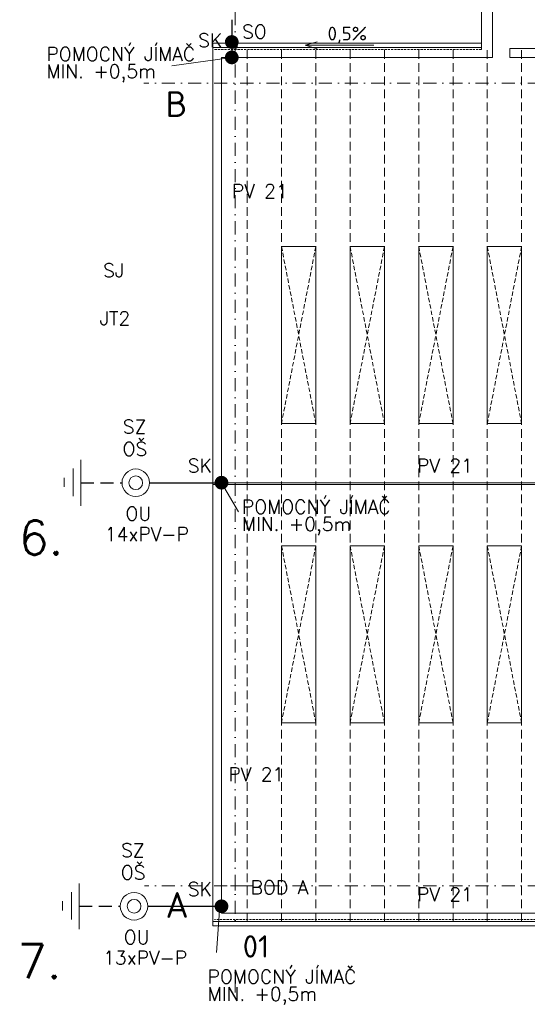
# Model space of a CAD drawing. Header units: millimetres. Extents: x -385852 to 693036, y -525006 to 444206.
# Tile 28 of 156: x -6283 to 8516, y 146543 to 175250. Entities that reach past the tile are written whole.
import ezdxf

# ---------------------------------------------------------------- set-up
doc = ezdxf.new("R2010")
doc.units = ezdxf.units.MM
for name, pattern in [('CENTERX2', [101.6, 63.5, -12.7, 12.7, -12.7]), ('DASHDOT', [25.4, 12.7, -6.35, 0, -6.35]), ('DASHED', [19.05, 12.7, -6.35]), ('HIDDEN', [9.525, 6.35, -3.175]), ('ČÁRKOVANÁ', [19.05, 12.7, -6.35])]:
    doc.linetypes.add(name, pattern=pattern)
for name, color, linetype in [('0-DRAT-8MM', 5, 'Continuous'), ('0-PASEK', 5, 'DASHED'), ('6-TEXT', 3, 'Continuous'), ('LEGENDA', 3, 'Continuous'), ('SK-SVORKA', 5, 'Continuous'), ('SO-SVORKA', 5, 'Continuous'), ('SZ-SVORKA', 5, 'Continuous'), ('ZD-DESKA', 5, 'Continuous')]:
    doc.layers.add(name, color=color, linetype=linetype)
for name, color, linetype, lineweight in [('A99_N_kce-pod', 7, 'DASHED', 20), ('A99_N_kce-pohl', 7, 'Continuous', 9), ('A99_N_koty-vysk', 8, 'Continuous', 9), ('A99_N_txt-popis-200', 240, 'Continuous', 5), ('A99_S_koty-200', 160, 'Continuous', 5), ('A99_S_osy', 1, 'CENTERX2', 5)]:
    doc.layers.add(name, color=color, linetype=linetype, lineweight=lineweight)
doc.styles.add('ad_popis 100', font='isocpeur.ttf', dxfattribs={"height": 200})
doc.styles.add('RomanS', font='romans.shx')

msp = doc.modelspace()

# ---------------------------------------------------------------- linework, layer by layer
at = {"layer": '0-DRAT-8MM', "linetype": 'Continuous', "lineweight": 5, "ltscale": 0.5}
for p, q in [((7500, 176550), (7500, 174150)), ((-100, 174150), (-1850, 173900)), ((7500, 174150), (-400, 174150)), ((-400, 174150), (-400, 149200)), ((-400, 161750), (138700, 161750)), ((-400, 161750), (100, 160900)), ((-450, 149400), (-550, 148050)), ((-400, 149200), (138700, 149200))]:
    msp.add_line(p, q, dxfattribs=at)
at = {"layer": '0-DRAT-8MM', "ltscale": 5}
for p, q in [((-100, 175250), (-100, 174350)), ((-2500, 161750), (-400, 161750))]:
    msp.add_line(p, q, dxfattribs=at)
at = {"layer": '0-PASEK', "linetype": 'DASHED', "ltscale": 30}
for p, q in [((-4500.0001, 161750), (-3300, 161750)), ((-4550.0001, 149400), (-3350, 149400))]:
    msp.add_line(p, q, dxfattribs=at)
at = {"layer": 'A99_N_kce-pod', "color": 1, "linetype": 'HIDDEN', "lineweight": 5, "ltscale": 10}
msp.add_lwpolyline([(7180, 174380), (-600, 174380)], dxfattribs=at)
at = {"layer": 'A99_N_kce-pohl', "linetype": 'Continuous', "lineweight": 9}
for points in [[(5260, 232250), (5260, 176350), (7180, 176350), (7180, 174440)], [(7180, 174570), (7180, 174380)]]:
    msp.add_lwpolyline(points, dxfattribs=at)
at = {"layer": 'A99_N_kce-pohl', "linetype": 'Continuous', "ltscale": 25}
msp.add_lwpolyline([(7180, 174440), (-650, 174440), (-650, 148960), (138875, 148960), (138875, 176350)], dxfattribs=at)
at = {"layer": 'A99_N_kce-pohl', "linetype": 'Continuous'}
for points in [[(7180, 174570), (-650, 174570)], [(7180, 174570), (-650, 174570)], [(-650, 174570), (-650, 174440)], [(-650, 148830), (-650, 148960)]]:
    msp.add_lwpolyline(points, dxfattribs=at)
at = {"layer": 'A99_N_kce-pohl', "color": 30, "linetype": 'ČÁRKOVANÁ', "lineweight": 5, "ltscale": 20, "true_color": 0xff6e3d}
for points in [[(-650, 148960), (-650, 148960), (-650, 174380)], [(350, 148960), (350, 148960), (350, 174380)], [(1350, 148960), (1350, 148960), (1350, 174380)], [(2350, 148960), (2350, 148960), (2350, 174380)], [(3350, 148960), (3350, 148960), (3350, 174380)], [(4350, 148960), (4350, 148960), (4350, 174380)], [(5350, 148960), (5350, 148960), (5350, 174380)], [(6350, 148960), (6350, 148960), (6350, 174380)], [(7350, 148960), (7350, 148960), (7350, 174380)], [(8350, 148960), (8350, 148960), (8350, 174380)]]:
    msp.add_lwpolyline(points, dxfattribs=at)
at = {"layer": 'A99_N_kce-pohl', "color": 1, "linetype": 'Continuous', "lineweight": 9, "ltscale": 25}
msp.add_lwpolyline([(138550, 174145), (138550, 174410), (8010, 174410), (8010, 174145)], close=True, dxfattribs=at)
at = {"layer": 'A99_N_kce-pohl', "linetype": 'Continuous', "lineweight": 13}
msp.add_lwpolyline([(1350, 168635), (2350, 168635), (2350, 163475), (1350, 163475)], close=True, dxfattribs=at)
at = {"layer": 'A99_N_kce-pohl', "linetype": 'ČÁRKOVANÁ', "lineweight": 9, "ltscale": 10}
for points in [[(2350, 168635), (1350, 163475)], [(1350, 168635), (2350, 163475)], [(4350, 168635), (3350, 163475)], [(3350, 168635), (4350, 163475)], [(6350, 168635), (5350, 163475)], [(5350, 168635), (6350, 163475)], [(8350, 168635), (7350, 163475)], [(7350, 168635), (8350, 163475)], [(2350, 159912.5), (1350, 154752.5)], [(1350, 159912.5), (2350, 154752.5)], [(4350, 159912.5), (3350, 154752.5)], [(3350, 159912.5), (4350, 154752.5)], [(6350, 159912.5), (5350, 154752.5)], [(5350, 159912.5), (6350, 154752.5)], [(8350, 159912.5), (7350, 154752.5)], [(7350, 159912.5), (8350, 154752.5)]]:
    msp.add_lwpolyline(points, dxfattribs=at)
at = {"layer": 'A99_N_kce-pohl', "linetype": 'Continuous', "lineweight": 9}
for points in [[(3350, 168635), (4350, 168635), (4350, 163475), (3350, 163475)], [(5350, 168635), (6350, 168635), (6350, 163475), (5350, 163475)], [(7350, 168635), (8350, 168635), (8350, 163475), (7350, 163475)], [(1350, 159912.5), (2350, 159912.5), (2350, 154752.5), (1350, 154752.5)], [(3350, 159912.5), (4350, 159912.5), (4350, 154752.5), (3350, 154752.5)], [(5350, 159912.5), (6350, 159912.5), (6350, 154752.5), (5350, 154752.5)], [(7350, 159912.5), (8350, 159912.5), (8350, 154752.5), (7350, 154752.5)]]:
    msp.add_lwpolyline(points, close=True, dxfattribs=at)
at = {"layer": 'A99_N_kce-pohl', "color": 1, "linetype": 'Continuous', "lineweight": 9, "ltscale": 25}
msp.add_lwpolyline([(138875.5457, 161700), (-650, 161700)], dxfattribs=at)
at = {"layer": 'A99_N_kce-pohl', "linetype": 'Continuous'}
msp.add_circle((0, 174475), 60, dxfattribs=at)
at = {"layer": 'A99_N_koty-vysk'}
for points in [[(2040, 174505), (2390.0005, 174604.9984)], [(2040, 174505), (4040, 174504.9907)], [(2040, 174505), (2389.9995, 174404.9984)]]:
    msp.add_lwpolyline(points, dxfattribs=at)
at = {"layer": 'A99_S_koty-200', "linetype": 'ByBlock', "lineweight": 5, "ltscale": 2}
for points in [[(-135, 150000), (135, 150000)], [(0, 150135), (0, 149865)]]:
    msp.add_lwpolyline(points, dxfattribs=at)
at = {"layer": 'A99_S_osy', "linetype": 'DASHDOT', "lineweight": 5, "ltscale": 30}
for points in [[(0, 146890), (0, 179060)], [(152950, 173400), (-2660, 173400)], [(152950, 150000), (-2645, 150000)]]:
    msp.add_lwpolyline(points, dxfattribs=at)
at = {"layer": 'SK-SVORKA', "const_width": 200}
for points in [[(0, 174150, 1), (-200, 174150, 1)], [(-300, 161750, 1), (-500, 161750, 1)], [(-300, 149400, 1), (-500, 149400, 1)]]:
    msp.add_lwpolyline(points, format="xyb", close=True, dxfattribs=at)
at = {"layer": 'SO-SVORKA', "const_width": 200}
msp.add_lwpolyline([(-200, 174600, 1), (0, 174600, 1)], format="xyb", close=True, dxfattribs=at)
at = {"layer": 'SZ-SVORKA', "lineweight": 0}
for centre, radius in [((-2900.0001, 161750), 400), ((-2900.0001, 161750), 200), ((-2950.0001, 149400), 400), ((-2950.0001, 149400), 200)]:
    msp.add_circle(centre, radius, dxfattribs=at)
at = {"layer": 'ZD-DESKA', "lineweight": 0}
for p, q in [((-4500.0001, 161080.8367), (-4500.0001, 162419.1633)), ((-4721.451, 161362.5733), (-4721.451, 162162.5732)), ((-4988.1176, 161629.2399), (-4988.1176, 161895.9066)), ((-4550.0001, 148730.8367), (-4550.0001, 150069.1633)), ((-4771.451, 149012.5733), (-4771.451, 149812.5732)), ((-5038.1176, 149279.2399), (-5038.1176, 149545.9066))]:
    msp.add_line(p, q, dxfattribs=at)

# ---------------------------------------------------------------- texts
at = {"layer": '6-TEXT', "style": 'RomanS'}
for s, p in [('SK', (-1080.9524, 174450)), ('SO', (200, 174700)), ('PV 21', (-100, 170050)), ('SZ', (-3276.2511, 163185.232)), ('OŠ', (-3285.7143, 162535.7143)), ('SK', (-1380.9524, 162050)), ('PV 21', (5300, 162050)), ('OU', (-3200, 160650)), ('14xPV-P', (-3800, 160050)), ('PV 21', (-200, 153050)), ('SZ', (-3326.2511, 150835.232)), ('OŠ', (-3335.7143, 150185.7143)), ('BOD A', (450, 149750)), ('PV 21', (5300, 149550)), ('OU', (-3250, 148300)), ('13xPV-P', (-3850, 147700))]:
    msp.add_text(s, height=400, dxfattribs=at).set_placement(p)
at = {"layer": '6-TEXT', "color": 5, "style": 'RomanS'}
for s, p in [('6.', (-6300, 159650, 8000.0001)), ('7.', (-6350, 147300, 8000.0001))]:
    msp.add_text(s, height=1000, dxfattribs=at).set_placement(p)
at = {"layer": 'A99_N_koty-vysk', "insert": (2692.9981, 175045), "char_height": 400, "attachment_point": 1, "style": 'ad_popis 100'}
msp.add_mtext_dynamic_manual_height_columns('0,5%', width=673.851813, gutter_width=2000, heights=[0], dxfattribs=at)
at = {"layer": 'A99_N_txt-popis-200', "color": 1, "lineweight": 0, "char_height": 750, "attachment_point": 1, "style": 'ad_popis 100', "bg_fill": 3, "box_fill_scale": 1, "bg_fill_color": 256, "bg_fill_transparency": 0}
for s, insert in [('B', (-2033.4975, 173165)), ('A', (-2030, 149815))]:
    msp.add_mtext_dynamic_manual_height_columns(s, width=832.5, gutter_width=1000, heights=[0], dxfattribs=dict(at, insert=insert))
at = {"layer": 'LEGENDA', "style": 'RomanS'}
for s, p in [('POMOCNÝ JÍMAČ', (-5505.0002, 174046.2083)), ('MIN. +0,5m', (-5505.0002, 173546.2083)), ('SJ', (-3852.0492, 167741.714)), ('JT2', (-3952.0492, 166341.714)), ('POMOCNÝ JÍMAČ', (194.9998, 160846.2083)), ('MIN. +0,5m', (194.9998, 160346.2083)), ('MIN. +0,5m', (-805.0002, 146646.2083))]:
    msp.add_text(s, height=400, dxfattribs=at).set_placement(p)

# ---------------------------------------------------------------- next in the draw order: linework, layer by layer
at = {"layer": '0-DRAT-8MM', "ltscale": 5}
msp.add_line((-2550, 149400), (-450, 149400), dxfattribs=at)

# ---------------------------------------------------------------- next in the draw order: texts
at = {"layer": '6-TEXT', "style": 'RomanS'}
msp.add_text('SK', height=400, dxfattribs=at).set_placement((-1380.9524, 149700))
at = {"layer": 'A99_N_txt-popis-200', "color": 1, "lineweight": 0, "insert": (220, 148555), "char_height": 650, "attachment_point": 1, "style": 'ad_popis 100', "bg_fill": 2}
msp.add_mtext_dynamic_manual_height_columns('01', width=832.5, gutter_width=1000, heights=[0], dxfattribs=at)

# ---------------------------------------------------------------- next in the draw order: linework, layer by layer
at = {"layer": 'A99_N_kce-pod', "linetype": 'HIDDEN', "lineweight": 5, "ltscale": 10}
msp.add_lwpolyline([(138875.5457, 149020), (-600, 149020)], dxfattribs=at)
at = {"layer": 'A99_N_kce-pohl', "linetype": 'Continuous'}
msp.add_lwpolyline([(138875, 148830), (-650, 148830)], dxfattribs=at)

# ---------------------------------------------------------------- next in the draw order: texts
at = {"layer": 'LEGENDA', "style": 'RomanS'}
msp.add_text('POMOCNÝ JÍMAČ', height=400, dxfattribs=at).set_placement((-805.0002, 147146.2083))

doc.saveas('drawing.dxf')
